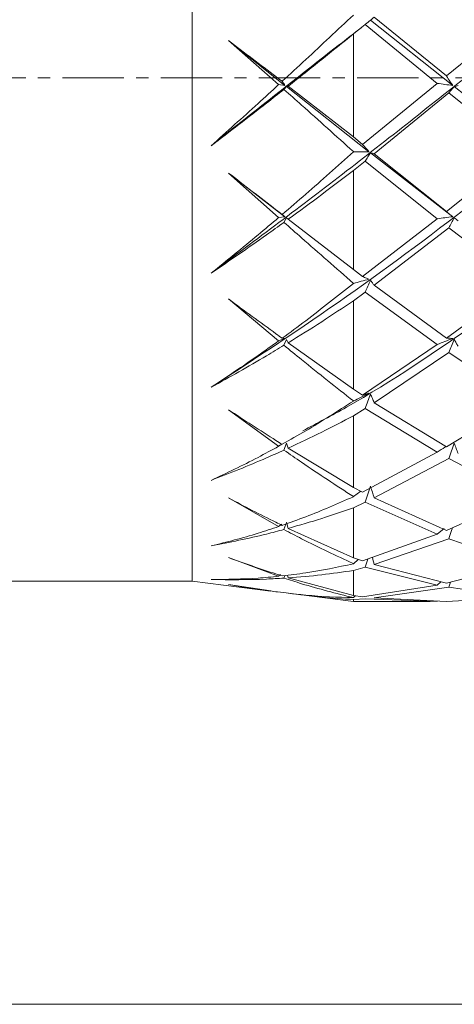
# Model space of a CAD drawing. Header units: millimetres. Extents: x 13381 to 13676, y 211 to 627.
# Tile 46 of 50: x 13611.37 to 13616.76, y 569.72 to 581.94. Entities that reach past the tile are written whole.
import ezdxf

# ---------------------------------------------------------------- set-up
doc = ezdxf.new("R2010")
doc.units = ezdxf.units.MM
doc.header["$LTSCALE"] = 0.3
doc.linetypes.add('CENTERX2', pattern=[20.32, 12.7, -2.54, 2.54, -2.54])
doc.layers.add('中心线', color=5, linetype='CENTERX2', lineweight=13)
doc.layers.add('标注', color=1, linetype='Continuous', lineweight=18)
doc.styles.get("Standard").update_dxf_attribs({"font": 'txt.shx', "width": 0.67, "oblique": 5, "bigfont": 'gbcbig.shx'})
doc.dimstyles.new('1', dxfattribs={"dimtxt": 2.5, "dimasz": 2, "dimexe": 0.8, "dimexo": 0, "dimgap": 1, "dimtad": 1, "dimdec": 1, "dimdsep": 46, "dimtxsty": 'Standard', "dimcen": 0, "dimclrd": 256, "dimclre": 256, "dimclrt": 256, "dimadec": 0, "dimazin": 0, "dimtfac": 1, "dimtdec": 1, "dimtmove": 0, "dimatfit": 3, "dimfxl": 0, "dimtzin": 0, "dimlwd": -1, "dimlwe": -1, "dimarcsym": 0})

# ---------------------------------------------------------------- blocks, each defined once
blk = doc.blocks.new('*D174')
at = {"layer": 'Defpoints', "color": 0}
for p in [(13628.509, 581.22), (13604.009, 569.72), (13634.323, 569.72)]:
    blk.add_point(p, dxfattribs=at)
at = {"layer": '标注'}
for p, q in [((13628.509, 581.22), (13635.123, 581.22)), ((13634.323, 579.22), (13634.323, 571.72)), ((13604.009, 569.72), (13635.123, 569.72))]:
    blk.add_line(p, q, dxfattribs=at)
for points in [[(13633.99, 579.22), (13634.657, 579.22), (13634.323, 581.22)], [(13633.99, 571.72), (13634.657, 571.72), (13634.323, 569.72)]]:
    blk.add_solid(points, dxfattribs=at)
at = {"layer": '标注', "insert": (13632.073, 575.47), "char_height": 2.5, "attachment_point": 5, "rotation": 90}
blk.add_mtext('11.5', dxfattribs=at)
blk = doc.blocks.new('*D177')
at = {"layer": 'Defpoints', "color": 0}
for p in [(13617.061, 602.22), (13604.009, 569.72), (13640.205, 569.72)]:
    blk.add_point(p, dxfattribs=at)
at = {"layer": '标注'}
for p, q in [((13617.061, 602.22), (13641.005, 602.22)), ((13640.205, 600.22), (13640.205, 571.72)), ((13604.009, 569.72), (13641.005, 569.72))]:
    blk.add_line(p, q, dxfattribs=at)
for points in [[(13639.872, 600.22), (13640.538, 600.22), (13640.205, 602.22)], [(13639.872, 571.72), (13640.538, 571.72), (13640.205, 569.72)]]:
    blk.add_solid(points, dxfattribs=at)
at = {"layer": '标注', "insert": (13637.955, 585.97), "char_height": 2.5, "attachment_point": 5, "rotation": 90}
blk.add_mtext('32.5', dxfattribs=at)

msp = doc.modelspace()

# ---------------------------------------------------------------- linework, layer by layer
at = {"color": 7, "linetype": 'Continuous', "lineweight": 15}
for p, q in [((13613.509, 579.216), (13613.509, 587.47)), ((13616.743, 581.123), (13615.721, 581.933)), ((13616.663, 581.242), (13615.767, 581.973)), ((13617.593, 581.999), (13616.663, 581.242)), ((13615.509, 581.763), (13615.654, 581.881)), ((13615.654, 581.881), (13616.55, 581.15)), ((13614.58, 581.134), (13613.957, 581.68)), ((13614.659, 581.123), (13613.957, 581.68)), ((13615.509, 580.486), (13615.509, 581.763)), ((13614.58, 581.134), (13614.659, 581.123)), ((13614.678, 581.109), (13614.647, 581.074)), ((13614.7, 581.116), (13614.678, 581.109)), ((13615.702, 580.301), (13614.678, 581.109)), ((13614.7, 581.116), (13615.509, 580.486)), ((13616.55, 581.15), (13615.623, 580.393)), ((13617.785, 580.301), (13616.761, 581.109)), ((13615.767, 580.277), (13616.694, 581.032)), ((13616.694, 581.032), (13617.593, 580.302)), ((13615.623, 580.393), (13615.509, 580.486)), ((13615.509, 580.301), (13615.509, 580.303)), ((13615.509, 580.303), (13615.51, 580.302)), ((13615.51, 580.302), (13615.509, 580.301)), ((13616.743, 579.495), (13615.721, 580.287)), ((13616.663, 579.559), (13615.767, 580.277)), ((13617.593, 580.302), (13616.663, 579.559)), ((13615.509, 580.068), (13615.654, 580.185)), ((13615.654, 580.185), (13616.55, 579.47)), ((13614.58, 579.485), (13613.957, 580.037)), ((13614.659, 579.495), (13613.957, 580.037)), ((13615.509, 578.839), (13615.509, 580.068)), ((13614.58, 579.485), (13614.659, 579.495)), ((13614.678, 579.481), (13614.647, 579.425)), ((13614.7, 579.464), (13614.678, 579.481)), ((13614.7, 579.464), (13615.509, 578.839)), ((13616.55, 579.47), (13615.623, 578.753)), ((13615.767, 578.644), (13616.694, 579.356)), ((13616.694, 579.356), (13617.593, 578.668)), ((13613.509, 574.97), (13613.509, 579.216)), ((13615.623, 578.753), (13615.509, 578.839)), ((13615.509, 578.667), (13615.509, 578.668)), ((13615.51, 578.668), (13615.509, 578.667)), ((13615.509, 578.668), (13615.51, 578.668)), ((13616.663, 577.989), (13615.767, 578.644)), ((13617.593, 578.668), (13616.663, 577.989)), ((13615.509, 578.452), (13615.654, 578.56)), ((13615.654, 578.56), (13616.55, 577.909)), ((13614.58, 577.954), (13613.957, 578.474)), ((13615.509, 577.355), (13615.509, 578.452)), ((13614.58, 577.954), (13614.659, 577.984)), ((13614.678, 577.971), (13614.647, 577.899)), ((13614.7, 577.931), (13614.678, 577.971)), ((13614.7, 577.931), (13615.509, 577.355)), ((13616.55, 577.909), (13615.623, 577.281)), ((13615.767, 577.187), (13616.694, 577.808)), ((13616.694, 577.808), (13617.593, 577.207)), ((13615.623, 577.281), (13615.509, 577.355)), ((13615.509, 577.207), (13615.509, 577.208)), ((13615.509, 577.208), (13615.51, 577.207)), ((13615.51, 577.207), (13615.509, 577.207)), ((13616.663, 576.639), (13615.767, 577.187)), ((13617.593, 577.207), (13616.663, 576.639)), ((13614.58, 576.646), (13613.957, 577.099)), ((13615.509, 577.024), (13615.654, 577.115)), ((13615.509, 576.134), (13615.509, 577.024)), ((13615.654, 577.115), (13616.55, 576.574)), ((13614.58, 576.646), (13614.622, 576.671)), ((13614.678, 576.683), (13614.647, 576.598)), ((13614.7, 576.622), (13614.678, 576.683)), ((13614.7, 576.622), (13615.509, 576.134)), ((13616.55, 576.574), (13615.623, 576.077)), ((13615.767, 576.005), (13616.694, 576.493)), ((13616.694, 576.493), (13617.593, 576.021)), ((13615.623, 576.077), (13615.509, 576.134)), ((13615.51, 576.021), (13615.601, 576.088)), ((13614.58, 575.649), (13613.957, 576.004)), ((13615.509, 576.02), (13615.509, 576.021)), ((13615.51, 576.021), (13615.509, 576.02)), ((13615.509, 576.021), (13615.51, 576.021)), ((13615.509, 575.882), (13615.654, 575.951)), ((13615.654, 575.951), (13616.55, 575.556)), ((13616.663, 575.602), (13615.767, 576.005)), ((13617.593, 576.021), (13616.663, 575.602)), ((13615.509, 575.26), (13615.509, 575.882)), ((13614.58, 575.649), (13614.619, 575.68)), ((13614.67, 575.681), (13614.647, 575.613)), ((13614.7, 575.627), (13614.678, 575.704)), ((13614.7, 575.627), (13615.509, 575.26)), ((13616.55, 575.556), (13615.623, 575.223)), ((13616.55, 575.556), (13616.637, 575.627)), ((13615.767, 575.179), (13616.694, 575.499)), ((13616.694, 575.499), (13617.593, 575.188)), ((13614.58, 575.032), (13613.957, 575.264)), ((13615.623, 575.223), (13615.509, 575.26)), ((13615.509, 575.188), (13615.509, 575.189)), ((13615.509, 575.189), (13615.51, 575.188)), ((13615.51, 575.188), (13615.509, 575.188)), ((13615.51, 575.188), (13615.568, 575.241)), ((13615.686, 575.246), (13615.654, 575.145)), ((13617.593, 575.188), (13616.663, 574.947)), ((13615.509, 575.104), (13615.654, 575.145)), ((13615.509, 574.792), (13615.509, 575.104)), ((13615.654, 575.145), (13616.55, 574.924)), ((13616.663, 574.947), (13615.767, 575.179)), ((13604.009, 574.97), (13613.509, 574.97)), ((13613.509, 574.97), (13614.481, 574.849)), ((13614.58, 575.032), (13614.603, 575.053)), ((13614.658, 575.041), (13614.647, 575.01)), ((13614.7, 575.013), (13614.692, 575.046)), ((13614.7, 575.013), (13615.509, 574.792)), ((13616.55, 574.924), (13616.593, 574.965)), ((13616.715, 574.961), (13616.694, 574.896)), ((13614.482, 574.852), (13613.957, 574.931)), ((13614.565, 574.838), (13614.673, 574.825)), ((13616.55, 574.924), (13615.623, 574.779)), ((13615.767, 574.764), (13616.694, 574.896)), ((13616.694, 574.896), (13617.593, 574.767)), ((13614.831, 574.805), (13615.509, 574.72)), ((13615.623, 574.779), (13615.509, 574.792)), ((13615.509, 574.767), (13615.509, 574.767)), ((13615.51, 574.767), (13615.509, 574.767)), ((13615.509, 574.767), (13615.51, 574.767)), ((13615.509, 574.743), (13615.654, 574.754)), ((13615.509, 574.72), (13615.509, 574.743)), ((13615.509, 574.72), (13616.463, 574.72)), ((13615.51, 574.767), (13615.532, 574.789)), ((13615.654, 574.754), (13616.55, 574.721)), ((13616.663, 574.72), (13615.767, 574.764)), ((13617.593, 574.767), (13616.663, 574.72))]:
    msp.add_line(p, q, dxfattribs=at)
for points, knots in [([(13614.624, 581.175), (13614.722, 581.265), (13615.017, 581.537), (13615.312, 581.813), (13615.509, 581.998)], [0, 0, 0, 0, 0.33034, 1, 1, 1, 1]), ([(13615.721, 581.933), (13615.709, 581.924), (13615.686, 581.907), (13615.665, 581.89), (13615.654, 581.881)], [0, 0, 0, 0, 0.499984, 1, 1, 1, 1]), ([(13615.767, 581.973), (13615.759, 581.966), (13615.744, 581.953), (13615.728, 581.94), (13615.721, 581.933)], [0, 0, 0, 0, 0.500004, 1, 1, 1, 1]), ([(13615.606, 581.841), (13615.546, 581.794), (13614.924, 581.313), (13614.303, 580.82), (13613.743, 580.376)], [0, 0, 0, 0, 0.09791, 1, 1, 1, 1]), ([(13619.772, 581.84), (13619.443, 581.582), (13618.554, 580.884), (13617.104, 579.742), (13615.424, 578.477), (13614.303, 577.744), (13613.743, 577.378)], [0, 0, 0, 0, 0.1638, 0.442477, 0.721196, 1, 1, 1, 1]), ([(13617.69, 581.839), (13617.495, 581.687), (13616.74, 581.099), (13615.424, 580.047), (13614.303, 579.212), (13613.743, 578.794)], [0, 0, 0, 0, 0.148309, 0.57409, 1, 1, 1, 1]), ([(13621.856, 581.842), (13621.392, 581.477), (13620.368, 580.67), (13618.785, 579.429), (13617.104, 578.208), (13615.803, 577.325), (13615.061, 576.933), (13614.879, 576.838)], [0, 0, 0, 0, 0.199345, 0.440201, 0.681058, 0.921952, 1, 1, 1, 1]), ([(13613.957, 581.68), (13614.154, 581.532), (13614.376, 581.364), (13614.599, 581.194), (13614.624, 581.175)], [0, 0, 0, 0, 0.884973, 1, 1, 1, 1]), ([(13615.509, 581.763), (13615.377, 581.657), (13615.109, 581.439), (13614.839, 581.226), (13614.7, 581.116)], [0, 0, 0, 0, 0.488393, 1, 1, 1, 1]), ([(13614.659, 581.123), (13614.649, 581.139), (13614.637, 581.156), (13614.625, 581.173), (13614.624, 581.175)], [0, 0, 0, 0, 0.891559, 1, 1, 1, 1]), ([(13616.743, 581.123), (13616.733, 581.139), (13616.705, 581.178), (13616.679, 581.218), (13616.663, 581.242)], [0, 0, 0, 0, 0.386022, 1, 1, 1, 1]), ([(13613.743, 580.376), (13613.937, 580.55), (13614.216, 580.801), (13614.495, 581.056), (13614.58, 581.134)], [0, 0, 0, 0, 0.6953276, 1, 1, 1, 1]), ([(13614.647, 581.074), (13614.575, 581.018), (13614.274, 580.782), (13613.972, 580.551), (13613.743, 580.376)], [0, 0, 0, 0, 0.239605, 1, 1, 1, 1]), ([(13615.509, 580.303), (13615.294, 580.496), (13615.008, 580.754), (13614.72, 581.01), (13614.647, 581.074)], [0, 0, 0, 0, 0.7477, 1, 1, 1, 1]), ([(13616.55, 581.15), (13616.581, 581.145), (13616.645, 581.137), (13616.71, 581.128), (13616.743, 581.123)], [0, 0, 0, 0, 0.499905, 1, 1, 1, 1]), ([(13616.761, 581.109), (13616.75, 581.096), (13616.727, 581.07), (13616.705, 581.045), (13616.694, 581.032)], [0, 0, 0, 0, 0.499984, 1, 1, 1, 1]), ([(13616.808, 581.124), (13616.8, 581.122), (13616.785, 581.116), (13616.769, 581.111), (13616.761, 581.109)], [0, 0, 0, 0, 0.5, 1, 1, 1, 1]), ([(13615.702, 580.301), (13615.692, 580.313), (13615.664, 580.344), (13615.639, 580.375), (13615.623, 580.393)], [0, 0, 0, 0, 0.3861882, 1, 1, 1, 1]), ([(13614.624, 579.523), (13614.722, 579.606), (13615.017, 579.86), (13615.312, 580.124), (13615.509, 580.301)], [0, 0, 0, 0, 0.33034, 1, 1, 1, 1]), ([(13615.51, 580.302), (13615.541, 580.302), (13615.605, 580.302), (13615.67, 580.301), (13615.702, 580.301)], [0, 0, 0, 0, 0.499906, 1, 1, 1, 1]), ([(13615.721, 580.287), (13615.709, 580.27), (13615.686, 580.236), (13615.665, 580.202), (13615.654, 580.185)], [0, 0, 0, 0, 0.499959, 1, 1, 1, 1]), ([(13615.767, 580.277), (13615.759, 580.278), (13615.744, 580.282), (13615.728, 580.285), (13615.721, 580.287)], [0, 0, 0, 0, 0.5000059, 1, 1, 1, 1]), ([(13613.957, 580.037), (13614.154, 579.885), (13614.376, 579.714), (13614.599, 579.542), (13614.624, 579.523)], [0, 0, 0, 0, 0.8849731, 1, 1, 1, 1]), ([(13615.509, 580.068), (13615.377, 579.968), (13615.109, 579.762), (13614.839, 579.565), (13614.7, 579.464)], [0, 0, 0, 0, 0.488394, 1, 1, 1, 1]), ([(13613.743, 578.794), (13613.937, 578.951), (13614.216, 579.176), (13614.495, 579.413), (13614.58, 579.485)], [0, 0, 0, 0, 0.695328, 1, 1, 1, 1]), ([(13614.659, 579.495), (13614.649, 579.503), (13614.637, 579.512), (13614.625, 579.522), (13614.624, 579.523)], [0, 0, 0, 0, 0.891596, 1, 1, 1, 1]), ([(13616.55, 579.47), (13616.581, 579.474), (13616.645, 579.483), (13616.71, 579.491), (13616.743, 579.495)], [0, 0, 0, 0, 0.499908, 1, 1, 1, 1]), ([(13616.743, 579.495), (13616.733, 579.503), (13616.705, 579.524), (13616.679, 579.546), (13616.663, 579.559)], [0, 0, 0, 0, 0.386008, 1, 1, 1, 1]), ([(13616.761, 579.481), (13616.75, 579.46), (13616.727, 579.419), (13616.705, 579.377), (13616.694, 579.356)], [0, 0, 0, 0, 0.499975, 1, 1, 1, 1]), ([(13616.808, 579.445), (13616.8, 579.451), (13616.785, 579.463), (13616.769, 579.475), (13616.761, 579.481)], [0, 0, 0, 0, 0.499979, 1, 1, 1, 1]), ([(13614.647, 579.425), (13614.575, 579.373), (13614.274, 579.157), (13613.972, 578.951), (13613.743, 578.794)], [0, 0, 0, 0, 0.239604, 1, 1, 1, 1]), ([(13615.509, 578.668), (13615.294, 578.856), (13615.008, 579.107), (13614.72, 579.361), (13614.647, 579.425)], [0, 0, 0, 0, 0.7477, 1, 1, 1, 1]), ([(13615.702, 578.718), (13615.692, 578.722), (13615.664, 578.734), (13615.639, 578.746), (13615.623, 578.753)], [0, 0, 0, 0, 0.38619, 1, 1, 1, 1]), ([(13614.624, 577.986), (13614.722, 578.058), (13615.017, 578.276), (13615.312, 578.51), (13615.509, 578.667)], [0, 0, 0, 0, 0.330341, 1, 1, 1, 1]), ([(13615.51, 578.668), (13615.541, 578.676), (13615.605, 578.693), (13615.67, 578.71), (13615.702, 578.718)], [0, 0, 0, 0, 0.499893, 1, 1, 1, 1]), ([(13615.721, 578.705), (13615.709, 578.68), (13615.686, 578.632), (13615.665, 578.584), (13615.654, 578.56)], [0, 0, 0, 0, 0.499973, 1, 1, 1, 1]), ([(13615.767, 578.644), (13615.759, 578.654), (13615.744, 578.674), (13615.728, 578.695), (13615.721, 578.705)], [0, 0, 0, 0, 0.499997, 1, 1, 1, 1]), ([(13613.957, 578.474), (13614.154, 578.329), (13614.376, 578.166), (13614.599, 578.005), (13614.624, 577.986)], [0, 0, 0, 0, 0.8849715, 1, 1, 1, 1]), ([(13615.509, 578.452), (13615.377, 578.364), (13615.109, 578.185), (13614.839, 578.017), (13614.7, 577.931)], [0, 0, 0, 0, 0.4883931, 1, 1, 1, 1]), ([(13613.743, 577.378), (13613.937, 577.507), (13614.216, 577.692), (13614.495, 577.893), (13614.58, 577.954)], [0, 0, 0, 0, 0.695329, 1, 1, 1, 1]), ([(13614.647, 577.899), (13614.575, 577.855), (13614.274, 577.673), (13613.972, 577.505), (13613.743, 577.378)], [0, 0, 0, 0, 0.239604, 1, 1, 1, 1]), ([(13614.659, 577.984), (13614.649, 577.984), (13614.637, 577.985), (13614.625, 577.986), (13614.624, 577.986)], [0, 0, 0, 0, 0.891582, 1, 1, 1, 1]), ([(13615.509, 577.208), (13615.294, 577.377), (13615.008, 577.604), (13614.72, 577.839), (13614.647, 577.899)], [0, 0, 0, 0, 0.7477, 1, 1, 1, 1]), ([(13616.55, 577.909), (13616.581, 577.922), (13616.645, 577.947), (13616.71, 577.972), (13616.743, 577.984)], [0, 0, 0, 0, 0.499909, 1, 1, 1, 1]), ([(13616.743, 577.984), (13616.733, 577.984), (13616.705, 577.986), (13616.679, 577.988), (13616.663, 577.989)], [0, 0, 0, 0, 0.386018, 1, 1, 1, 1]), ([(13616.761, 577.971), (13616.75, 577.944), (13616.727, 577.89), (13616.705, 577.836), (13616.694, 577.808)], [0, 0, 0, 0, 0.499967, 1, 1, 1, 1]), ([(13616.808, 577.887), (13616.8, 577.901), (13616.785, 577.929), (13616.769, 577.957), (13616.761, 577.971)], [0, 0, 0, 0, 0.5, 1, 1, 1, 1]), ([(13615.51, 577.207), (13615.541, 577.224), (13615.605, 577.257), (13615.67, 577.289), (13615.702, 577.305)], [0, 0, 0, 0, 0.499902, 1, 1, 1, 1]), ([(13615.702, 577.305), (13615.692, 577.302), (13615.664, 577.294), (13615.639, 577.286), (13615.623, 577.281)], [0, 0, 0, 0, 0.3862, 1, 1, 1, 1]), ([(13615.721, 577.294), (13615.709, 577.264), (13615.686, 577.205), (13615.665, 577.145), (13615.654, 577.115)], [0, 0, 0, 0, 0.499981, 1, 1, 1, 1]), ([(13615.767, 577.187), (13615.759, 577.205), (13615.744, 577.241), (13615.728, 577.276), (13615.721, 577.294)], [0, 0, 0, 0, 0.49998, 1, 1, 1, 1]), ([(13614.624, 576.67), (13614.722, 576.725), (13615.017, 576.892), (13615.312, 577.081), (13615.509, 577.207)], [0, 0, 0, 0, 0.330339, 1, 1, 1, 1]), ([(13613.957, 577.099), (13614.154, 576.97), (13614.376, 576.826), (13614.599, 576.686), (13614.624, 576.67)], [0, 0, 0, 0, 0.8849736, 1, 1, 1, 1]), ([(13615.509, 577.024), (13615.377, 576.955), (13615.109, 576.814), (13614.839, 576.687), (13614.7, 576.622)], [0, 0, 0, 0, 0.488394, 1, 1, 1, 1]), ([(13616.761, 576.683), (13616.75, 576.651), (13616.727, 576.588), (13616.705, 576.524), (13616.694, 576.493)], [0, 0, 0, 0, 0.4999734, 1, 1, 1, 1]), ([(13616.808, 576.557), (13616.8, 576.578), (13616.785, 576.62), (13616.769, 576.662), (13616.761, 576.683)], [0, 0, 0, 0, 0.4999919, 1, 1, 1, 1]), ([(13613.743, 576.223), (13613.937, 576.315), (13614.216, 576.447), (13614.495, 576.599), (13614.58, 576.646)], [0, 0, 0, 0, 0.695328, 1, 1, 1, 1]), ([(13614.647, 576.598), (13614.575, 576.566), (13614.274, 576.43), (13613.972, 576.313), (13613.743, 576.223)], [0, 0, 0, 0, 0.239605, 1, 1, 1, 1]), ([(13615.509, 576.021), (13615.294, 576.161), (13615.008, 576.347), (13614.72, 576.548), (13614.647, 576.598)], [0, 0, 0, 0, 0.747701, 1, 1, 1, 1]), ([(13616.55, 576.574), (13616.581, 576.595), (13616.617, 576.618), (13616.654, 576.64), (13616.658, 576.642)], [0, 0, 0, 0, 0.882789, 1, 1, 1, 1]), ([(13615.721, 576.15), (13615.709, 576.117), (13615.686, 576.051), (13615.665, 575.984), (13615.654, 575.951)], [0, 0, 0, 0, 0.49998, 1, 1, 1, 1]), ([(13615.767, 576.005), (13615.759, 576.03), (13615.744, 576.078), (13615.728, 576.126), (13615.721, 576.15)], [0, 0, 0, 0, 0.499995, 1, 1, 1, 1]), ([(13613.957, 576.004), (13614.154, 575.901), (13614.376, 575.785), (13614.599, 575.677), (13614.624, 575.664)], [0, 0, 0, 0, 0.884975, 1, 1, 1, 1]), ([(13614.624, 575.664), (13614.722, 575.699), (13615.017, 575.804), (13615.312, 575.933), (13615.509, 576.02)], [0, 0, 0, 0, 0.330338, 1, 1, 1, 1]), ([(13615.509, 575.882), (13615.377, 575.837), (13615.109, 575.744), (13614.839, 575.667), (13614.7, 575.627)], [0, 0, 0, 0, 0.488391, 1, 1, 1, 1]), ([(13613.743, 575.409), (13613.937, 575.458), (13614.216, 575.528), (13614.495, 575.621), (13614.58, 575.649)], [0, 0, 0, 0, 0.695324, 1, 1, 1, 1]), ([(13614.647, 575.613), (13614.575, 575.594), (13614.274, 575.514), (13613.972, 575.455), (13613.743, 575.409)], [0, 0, 0, 0, 0.239606, 1, 1, 1, 1]), ([(13615.509, 575.189), (13615.294, 575.289), (13615.008, 575.422), (13614.72, 575.574), (13614.647, 575.613)], [0, 0, 0, 0, 0.747701, 1, 1, 1, 1]), ([(13616.739, 575.636), (13616.735, 575.625), (13616.72, 575.579), (13616.705, 575.533), (13616.694, 575.499)], [0, 0, 0, 0, 0.250252, 1, 1, 1, 1]), ([(13613.957, 575.264), (13614.154, 575.194), (13614.376, 575.115), (13614.599, 575.045), (13614.624, 575.037)], [0, 0, 0, 0, 0.884972, 1, 1, 1, 1]), ([(13614.624, 575.037), (13614.722, 575.049), (13615.017, 575.084), (13615.312, 575.146), (13615.509, 575.188)], [0, 0, 0, 0, 0.330342, 1, 1, 1, 1]), ([(13615.767, 575.179), (13615.759, 575.208), (13615.752, 575.237), (13615.744, 575.266), (13615.744, 575.267)], [0, 0, 0, 0, 0.988142, 1, 1, 1, 1]), ([(13615.509, 575.104), (13615.377, 575.085), (13615.109, 575.046), (13614.839, 575.024), (13614.7, 575.013)], [0, 0, 0, 0, 0.488395, 1, 1, 1, 1]), ([(13613.743, 574.991), (13613.937, 574.994), (13614.216, 574.997), (13614.495, 575.024), (13614.58, 575.032)], [0, 0, 0, 0, 0.695326, 1, 1, 1, 1]), ([(13614.647, 575.01), (13614.575, 575.005), (13614.274, 574.987), (13613.972, 574.99), (13613.743, 574.991)], [0, 0, 0, 0, 0.239602, 1, 1, 1, 1]), ([(13615.509, 574.767), (13615.294, 574.821), (13615.008, 574.893), (13614.72, 574.986), (13614.647, 575.01)], [0, 0, 0, 0, 0.747701, 1, 1, 1, 1]), ([(13613.957, 574.931), (13614.154, 574.898), (13614.357, 574.864), (13614.559, 574.839), (13614.565, 574.838)], [0, 0, 0, 0, 0.971657, 1, 1, 1, 1]), ([(13614.673, 574.825), (13614.755, 574.816), (13615.034, 574.782), (13615.312, 574.773), (13615.509, 574.767)], [0, 0, 0, 0, 0.290903, 1, 1, 1, 1]), ([(13615.509, 574.743), (13615.377, 574.752), (13615.109, 574.77), (13614.839, 574.804), (13614.7, 574.822)], [0, 0, 0, 0, 0.488395, 1, 1, 1, 1])]:
    msp.add_open_spline(points, degree=3, knots=knots, dxfattribs=at)
at = {"layer": '中心线', "ltscale": 0.2}
msp.add_line((13628.509, 581.22), (13600.854, 581.22), dxfattribs=at)

# ---------------------------------------------------------------- dimensions: what is measured, and where the dimension line sits
at = {"layer": '标注'}
for base, p1, picture, middle in [((13640.205, 569.72), (13617.061, 602.22), '*D177', (13637.955, 585.97)), ((13634.323, 569.72), (13628.509, 581.22), '*D174', (13632.073, 575.47))]:
    dim = msp.add_linear_dim(base=base, p1=p1, p2=(13604.009, 569.72), angle=90, dimstyle='1', dxfattribs=at)
    dim.commit()
    dim.dimension.update_dxf_attribs({"geometry": picture, "text_midpoint": middle})

doc.saveas('drawing.dxf')
